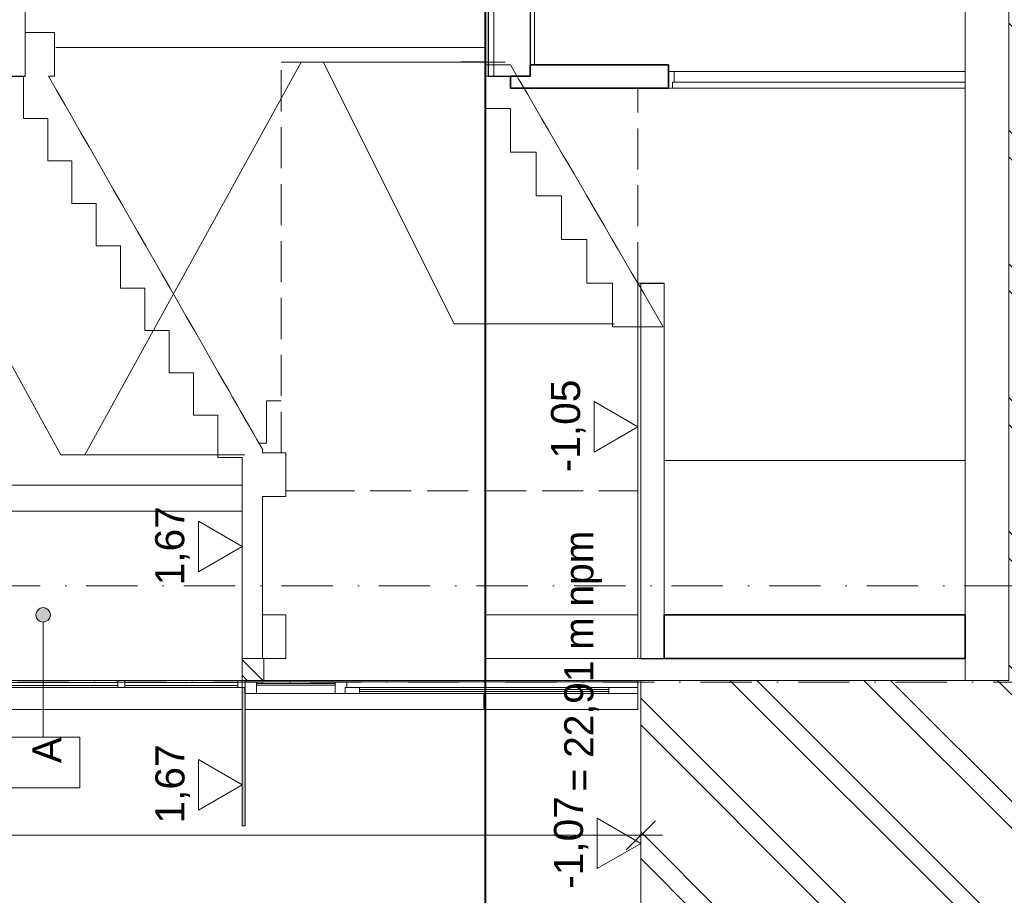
# Model space of a CAD drawing. Header units: millimetres. Extents: x -8078 to 241103, y -4319 to 602442.
# Tile 46 of 148: x 34492 to 41258, y 280486 to 286506. Entities that reach past the tile are written whole.
import ezdxf

# ---------------------------------------------------------------- set-up
doc = ezdxf.new("R2010")
doc.units = ezdxf.units.MM
doc.header["$MEASUREMENT"] = 0
doc.set_wipeout_variables(frame=1)
for name, pattern in [('Krawędzie ukryte', [3.912222, 2.822222, -1.09]), ('Kropki i Kreski', [6.702778, 3.527778, -1.763889, 0, -1.411111]), ('Wipeout_Contour', [1000, 0, -1000])]:
    doc.linetypes.add(name, pattern=pattern)
for name, color, linetype in [('#podkład', 252, 'Continuous'), ('- A - ocieplenie', 7, 'Continuous'), ('2D - Ogólne', 7, 'Continuous'), ('Konstrukcja - Siatka mod', 7, 'Continuous'), ('Konstrukcja - Stropy', 7, 'Continuous'), ('Konstrukcja - Ściany działowe', 7, 'Continuous'), ('Konstrukcja - Ściany nośne wew..P', 7, 'Continuous'), ('Konstrukcja - Ściany zewnętrzne', 7, 'Continuous'), ('Opisy - Etykiety', 7, 'Continuous'), ('Opisy - Tekst', 7, 'Continuous'), ('Wymiarowanie - Ogólne', 7, 'Continuous')]:
    doc.layers.add(name, color=color, linetype=linetype)
doc.styles.add('STYL_AUTOMATYCZNY_3', font='txt')
doc.styles.add('STYL_AUTOMATYCZNY_5', font='arial.ttf')
doc.styles.add('STYL_AUTOMATYCZNY_6', font='txt')

# ---------------------------------------------------------------- blocks, each defined once
blk = doc.blocks.new('qqe433333')
at = {"layer": 'Opisy - Etykiety', "linetype": 'Continuous', "lineweight": 13}
blk.add_hatch(color=252, dxfattribs=at).paths.add_polyline_path([(-4739.6, 668289.4), (-4720.4, 668293.2), (-4704.2, 668304.1), (-4693.4, 668320.3), (-4689.6, 668339.4), (-4693.4, 668358.5), (-4704.2, 668374.8), (-4720.4, 668385.6), (-4739.6, 668389.4), (-4758.7, 668385.6), (-4774.9, 668374.8), (-4785.8, 668358.5), (-4789.6, 668339.4), (-4785.8, 668320.3), (-4774.9, 668304.1), (-4758.7, 668293.2)])
at = {"color": 252, "linetype": 'Continuous', "lineweight": 20, "ltscale": 100}
for p, q in [((-1702.6, 672141.5), (-1869.6, 672141.5)), ((-1869.6, 672139.4), (-1869.6, 672141.5)), ((-3205.6, 669519.4), (-3205.6, 669810.8)), ((-3205.6, 669810.8), (-3104.9, 669810.8)), ((-3232.6, 669519.4), (-3256.4, 669519.4)), ((-3205.6, 669519.4), (-3232.6, 669519.4))]:
    blk.add_line(p, q, dxfattribs=at)
at = {"color": 252, "linetype": 'Continuous', "lineweight": 13, "ltscale": 100}
for p, q in [((-1702.6, 672120.6), (-1528.9, 672120.6)), ((-4875.6, 672042.6), (-4875.6, 671751.3)), ((-1702.6, 672042.6), (-1702.6, 671820.6)), ((-1702.6, 671820.6), (-1527.6, 671820.6)), ((-1527.6, 671820.6), (-1527.6, 671520.6)), ((-4875.6, 671751.3), (-4708.6, 671751.3)), ((-4708.6, 671751.3), (-4708.6, 671460)), ((-1527.6, 671520.6), (-1352.6, 671520.6)), ((-1352.6, 671520.6), (-1352.6, 671220.6)), ((-4708.6, 671460), (-4541.6, 671460)), ((-4541.6, 671460), (-4541.6, 671168.6)), ((-1352.6, 671220.6), (-1177.6, 671220.6)), ((-1177.6, 671220.6), (-1177.6, 670920.6)), ((-4541.6, 671168.6), (-4374.6, 671168.6)), ((-4374.6, 671168.6), (-4374.6, 670877.3)), ((-1177.6, 670920.6), (-1002.6, 670920.6)), ((-1002.6, 670920.6), (-1002.6, 670620.6)), ((-4374.6, 670877.3), (-4207.6, 670877.3)), ((-4207.6, 670877.3), (-4207.6, 670585.9)), ((-1002.6, 670620.6), (-827.6, 670620.6)), ((-827.6, 670620.6), (-827.6, 670320.6)), ((-4207.6, 670585.9), (-4040.6, 670585.9)), ((-4040.6, 670585.9), (-4040.6, 670294.6)), ((-4040.6, 670294.6), (-3873.6, 670294.6)), ((-3873.6, 670294.6), (-3873.6, 670003.3)), ((-827.6, 670320.6), (-478.9, 670320.6)), ((-3873.6, 670003.3), (-3706.6, 670003.3)), ((-3706.6, 670003.3), (-3706.6, 669711.9)), ((-3706.6, 669711.9), (-3539.6, 669711.9)), ((-3539.6, 669711.9), (-3539.6, 669420.6)), ((-3232.6, 669478), (-3232.6, 669453.4)), ((-3539.6, 669420.6), (-3372.6, 669420.6)), ((-3372.6, 669420.6), (-3372.6, 668039.4)), ((-3232.6, 669153.4), (-3232.6, 668339.4)), ((-3232.6, 668339.4), (-3232.6, 668039.4))]:
    blk.add_line(p, q, dxfattribs=at)
at = {"color": 252, "linetype": 'Continuous', "lineweight": 13, "ltscale": 100, "flags": 128}
for points in [[(-3517.6, 669439.4), (-4617.6, 669439.4), (-6102.6, 672139.4), (-5002.6, 672139.4)], [(-1564.6, 672139.4), (-2814.6, 672139.4), (-1914.6, 670339.4), (-814.6, 670339.4)], [(-1528.9, 672120.6), (-1470.6, 672020.6), (-1412.3, 671920.6), (-1353.9, 671820.6), (-1310.2, 671745.6), (-1266.4, 671670.6), (-1222.7, 671595.6), (-1178.9, 671520.6), (-1135.2, 671445.6), (-1091.4, 671370.6), (-1047.7, 671295.6), (-1003.9, 671220.6), (-945.6, 671120.6), (-887.3, 671020.6), (-828.9, 670920.6), (-785.2, 670845.6), (-741.4, 670770.6), (-697.7, 670695.6), (-653.9, 670620.6), (-610.2, 670545.6), (-566.4, 670470.6), (-522.7, 670395.6), (-478.9, 670320.6)], [(-4702.7, 672042.6), (-4647, 671945.5), (-4591.4, 671848.4), (-4535.7, 671751.3), (-4480, 671654.2), (-4424.4, 671557.1), (-4368.7, 671460), (-4313, 671362.8), (-4257.4, 671265.7), (-4201.7, 671168.6), (-4146, 671071.5), (-4090.4, 670974.4), (-4034.7, 670877.3), (-3979, 670780.2), (-3923.4, 670683), (-3867.7, 670585.9), (-3812, 670488.8), (-3756.4, 670391.7), (-3700.7, 670294.6), (-3645, 670197.5), (-3589.4, 670100.4), (-3533.7, 670003.3), (-3518, 669975.9), (-3493.7, 669933.5), (-3478, 669906.1), (-3462.3, 669878.8), (-3438.1, 669836.4), (-3422.4, 669809), (-3406.7, 669781.7), (-3382.4, 669739.3), (-3366.7, 669711.9), (-3351, 669684.5), (-3326.7, 669642.2), (-3311, 669614.8), (-3295.3, 669587.4), (-3271.1, 669545.1), (-3255.4, 669517.7), (-3239.7, 669490.3), (-3232.6, 669478)]]:
    blk.add_lwpolyline(points, dxfattribs=at)
at = {"color": 252, "linetype": 'Continuous', "lineweight": 20, "ltscale": 100, "flags": 128}
blk.add_lwpolyline([(-1867.6, 672139.4), (-2967.6, 672139.4), (-4452.6, 669439.4), (-3352.6, 669439.4)], dxfattribs=at)
at = {"layer": '2D - Ogólne', "color": 252, "linetype": 'Continuous', "lineweight": 13, "ltscale": 100}
for p, q in [((-1702.6, 672240.9), (-4652.6, 672240.9)), ((-3372.6, 669231.9), (-6302.6, 669231.9)), ((-3372.6, 669051.4), (-6542.6, 669051.4))]:
    blk.add_line(p, q, dxfattribs=at)
at = {"layer": 'Konstrukcja - Siatka mod', "color": 252, "linetype": 'Kropki i Kreski', "lineweight": 13, "ltscale": 100}
blk.add_line((-21202.6, 668539.5), (2797.4, 668539.5), dxfattribs=at)
at = {"layer": 'Konstrukcja - Stropy', "color": 252, "linetype": 'Continuous', "lineweight": 25, "ltscale": 100}
for p, q in [((-1682.6, 673739.5), (-1682.6, 672042.6)), ((-1392.6, 672581.6), (-1392.6, 672120.6)), ((-5022.6, 672042.6), (-4875.6, 672042.6)), ((-4875.6, 672042.6), (-4862.6, 672042.6)), ((-632.6, 670619.4), (-472.6, 670619.4)), ((-632.6, 668039.4), (-472.6, 668039.4))]:
    blk.add_line(p, q, dxfattribs=at)
at = {"layer": 'Konstrukcja - Stropy', "color": 252, "linetype": 'Continuous', "lineweight": 13, "ltscale": 100}
for p, q in [((-1642.6, 673739.5), (-1642.6, 672042.6)), ((-1362.6, 673739.5), (-1362.6, 672120.6)), ((-4862.6, 673439.5), (-4862.6, 672342.6)), ((-4862.6, 672342.6), (-4862.6, 672042.6)), ((-1702.6, 672120.6), (-1702.6, 672042.6)), ((-1702.6, 672042.6), (-1682.6, 672042.6)), ((-652.6, 670619.4), (-652.6, 668039.4)), ((-652.6, 670619.4), (-632.6, 670619.4)), ((-632.6, 670619.4), (-632.6, 668039.4)), ((-472.6, 670619.4), (-472.6, 668339.4)), ((-652.6, 668039.4), (-632.6, 668039.4)), ((1597.4, 668039.4), (1597.4, 667889.4)), ((1597.4, 667889.4), (1897.4, 667889.4)), ((-3371.3, 666889.4), (-3351.3, 666889.4))]:
    blk.add_line(p, q, dxfattribs=at)
at = {"layer": 'Konstrukcja - Stropy', "color": 252, "linetype": 'Continuous', "lineweight": 13, "ltscale": 100, "flags": 128}
blk.add_lwpolyline([(-1702.6, 673739.5), (-1702.6, 673664.5), (-1702.6, 673624.5), (-1702.6, 672120.6)], dxfattribs=at)
at = {"layer": 'Konstrukcja - Stropy', "color": 252, "linetype": 'Continuous', "lineweight": 25, "ltscale": 100, "flags": 128}
blk.add_lwpolyline([(-1682.6, 672042.6), (-1642.6, 672042.6), (-1528.9, 672042.6)], dxfattribs=at)
at = {"layer": 'Konstrukcja - Ściany działowe', "color": 252, "linetype": 'Continuous', "lineweight": 13, "ltscale": 100}
for p, q in [((-4862.6, 672342.6), (-4662.6, 672342.6)), ((-4662.6, 672342.6), (-4662.6, 672042.6)), ((-4702.7, 672042.6), (-4662.6, 672042.6)), ((-414.6, 671960.5), (-355.7, 671960.5)), ((-318.9, 671960.5), (-259.9, 671960.5)), ((-223.1, 671960.5), (-194.1, 671960.5)), ((1405.9, 671960.5), (1376.9, 671960.5)), ((1501.7, 671960.5), (1442.7, 671960.5)), ((1597.4, 671960.5), (1538.5, 671960.5)), ((-3232.6, 669453.4), (-3072.6, 669453.4)), ((-3072.6, 669453.4), (-3072.6, 669153.4)), ((-3232.6, 669153.4), (-3072.6, 669153.4)), ((-3232.6, 668339.4), (-3072.6, 668339.4)), ((-3072.6, 668339.4), (-3072.6, 668039.4)), ((-3372.6, 668039.4), (-3232.6, 668039.4)), ((-3232.6, 668039.4), (-3222.6, 668039.4)), ((-3222.6, 668039.4), (-3072.6, 668039.4))]:
    blk.add_line(p, q, dxfattribs=at)
at = {"layer": 'Konstrukcja - Ściany działowe', "color": 252, "linetype": 'Krawędzie ukryte', "lineweight": 20, "ltscale": 100}
for p, q in [((-3104.9, 672139.4), (-1702.6, 672139.4)), ((-3104.9, 669453.4), (-3104.9, 672139.4)), ((-652.6, 670619.4), (-652.6, 671960.6)), ((-3072.6, 669191.7), (-2883.2, 669191.7)), ((-2883.2, 669191.7), (-1702.6, 669191.7)), ((-1702.6, 669191.7), (-652.6, 669191.7))]:
    blk.add_line(p, q, dxfattribs=at)
at = {"layer": 'Konstrukcja - Ściany działowe', "color": 252, "linetype": 'Continuous', "lineweight": 35, "ltscale": 100}
for p, q in [((-1392.6, 672120.6), (-1392.6, 672042.6)), ((-1392.6, 672120.6), (-1362.6, 672120.6)), ((-1362.6, 672120.6), (-442.6, 672120.6)), ((-1528.9, 672042.6), (-1528.9, 671960.6)), ((-1528.9, 672042.6), (-1392.6, 672042.6)), ((-1528.9, 671960.6), (-442.6, 671960.6))]:
    blk.add_line(p, q, dxfattribs=at)
at = {"layer": 'Konstrukcja - Ściany działowe', "color": 252, "linetype": 'Continuous', "lineweight": 20, "ltscale": 100}
blk.add_line((-472.6, 669400.7), (1597.4, 669400.7), dxfattribs=at)
at = {"layer": 'Konstrukcja - Ściany działowe', "color": 252, "linetype": 'Continuous', "lineweight": 35, "ltscale": 100, "flags": 128}
blk.add_lwpolyline([(-442.6, 672120.6), (-442.6, 672075.6), (-442.6, 671960.6)], dxfattribs=at)
at = {"layer": 'Konstrukcja - Ściany działowe', "color": 252, "linetype": 'Continuous', "lineweight": 13, "ltscale": 100, "flags": 128}
blk.add_lwpolyline([(-442.6, 671960.6), (-414.6, 671960.6), (1597.4, 671960.6)], dxfattribs=at)
at = {"layer": 'Konstrukcja - Ściany nośne wew..P', "color": 252, "linetype": 'Continuous', "lineweight": 20, "ltscale": 100}
for p, q in [((-1702.6, 668339.4), (-1702.6, 668039.4)), ((-1702.6, 668339.4), (-652.6, 668339.4)), ((-1702.6, 668039.4), (-652.6, 668039.4))]:
    blk.add_line(p, q, dxfattribs=at)
at = {"layer": 'Konstrukcja - Ściany zewnętrzne', "color": 252, "linetype": 'Continuous', "lineweight": 35, "ltscale": 100}
for p, q in [((-472.6, 668339.4), (-472.6, 668039.4)), ((-472.6, 668339.4), (1597.4, 668339.4)), ((1597.4, 668339.4), (1597.4, 668039.4)), ((-472.6, 668039.4), (1597.4, 668039.4))]:
    blk.add_line(p, q, dxfattribs=at)
at = {"layer": 'Opisy - Etykiety', "color": 252, "linetype": 'Continuous', "lineweight": 13, "ltscale": 100}
for p, q in [((-4739.6, 668289.4), (-4739.6, 668068.9)), ((-4486.6, 667498.3), (-4992.6, 667498.3)), ((-4486.6, 667149.7), (-4486.6, 667498.3)), ((-4992.6, 667149.7), (-4486.6, 667149.7))]:
    blk.add_line(p, q, dxfattribs=at)
blk.add_circle((-4739.6, 668339.4), 50, dxfattribs=at)
at = {"layer": 'Wymiarowanie - Ogólne', "color": 252, "linetype": 'Continuous', "lineweight": 13, "ltscale": 100}
for p, q in [((-952.6, 669458.4), (-952.6, 669806.4)), ((-952.6, 669806.4), (-652.6, 669632.4)), ((-652.6, 669632.4), (-652.6, 669857.4)), ((-652.6, 669632.4), (-952.6, 669458.4)), ((-652.6, 669632.4), (-652.6, 669407.4)), ((-3372.6, 668809.4), (-3372.6, 669034.4)), ((-3672.6, 668635.4), (-3672.6, 668983.4)), ((-3672.6, 668983.4), (-3372.6, 668809.4)), ((-3372.6, 668809.4), (-3672.6, 668635.4)), ((-3372.6, 668809.4), (-3372.6, 668584.4)), ((-3371.3, 667172), (-3371.3, 667397)), ((-3671.3, 666998), (-3671.3, 667346)), ((-3671.3, 667346), (-3371.3, 667172)), ((-3371.3, 667172), (-3671.3, 666998)), ((-3371.3, 667172), (-3371.3, 666947)), ((-632.6, 667011.9), (-632.6, 666636.9)), ((-632.6, 666768.9), (-632.6, 666993.9)), ((-932.6, 666594.9), (-932.6, 666942.9)), ((-932.6, 666942.9), (-632.6, 666768.9)), ((-732.6, 666724.4), (-532.6, 666924.4)), ((-632.6, 666824.4), (-22072.6, 666824.4)), ((-482.6, 666824.4), (-632.6, 666824.4)), ((-632.6, 666768.9), (-932.6, 666594.9)), ((-632.6, 666768.9), (-632.6, 666543.9))]:
    blk.add_line(p, q, dxfattribs=at)
at = {"layer": 'Opisy - Etykiety', "color": 252, "linetype": 'Continuous', "lineweight": 13, "insert": (-4713.6, 667498.3), "char_height": 200.007, "attachment_point": 6, "rotation": 90, "style": 'STYL_AUTOMATYCZNY_5'}
blk.add_mtext('\\A1;{\\pqr;\\fGeneva|b0|i0|c0|p0;\\W1.000000;A}', dxfattribs=at)
at = {"layer": 'Wymiarowanie - Ogólne', "color": 252, "linetype": 'Continuous', "lineweight": 13, "char_height": 200, "attachment_point": 7, "rotation": 90, "style": 'STYL_AUTOMATYCZNY_3'}
for s, insert, width in [('\\A1;{\\pql;\\fArial|b0|i0|c238|p0;\\W1.000000;-1,05}', (-1012.6, 669319.8), 625.18), ('\\A1;{\\pql;\\fArial|b0|i0|c238|p0;\\W1.000000;1,67}', (-3732.6, 668542.5), 533.84), ('\\A1;{\\pql;\\fArial|b0|i0|c238|p0;\\W1.000000;1,67}', (-3731.3, 666905.1), 533.84), ('\\A1;{\\pql;\\fArial|b0|i0|c238|p0;\\W1.000000;-1,07}', (-992.6, 666456.3), 625.18)]:
    blk.add_mtext(s, dxfattribs=dict(at, insert=insert, width=width))
at = {"color": 252, "linetype": 'Wipeout_Contour', "lineweight": 0, "ltscale": 2798890.893215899}
blk.add_wipeout([(-3351.3, 667879.4), (-2732.6, 667879.4), (-2652.6, 667879.4), (-1702.6, 667879.4), (-1702.6, 667889.4), (-3351.3, 667889.4)], dxfattribs=at).dxf.layer = '- A - ocieplenie'
at = {"color": 252, "linetype": 'Wipeout_Contour', "lineweight": 0, "ltscale": 2798739.835839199}
blk.add_wipeout([(-3351.3, 667799.4), (-3351.3, 667689.4), (-1702.6, 667689.4), (-1702.6, 667799.4), (-2664.6, 667799.4), (-2732.6, 667799.4)], dxfattribs=at).dxf.layer = '- A - ocieplenie'
at = {"color": 252, "linetype": 'Wipeout_Contour', "lineweight": 0, "ltscale": 1857383.545719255}
blk.add_wipeout([(-402.6, 672075.6), (-402.6, 672000.6), (1597.4, 672000.6), (1597.4, 672075.6)], dxfattribs=at).dxf.layer = 'Konstrukcja - Ściany działowe'
at = {"color": 252, "linetype": 'Wipeout_Contour', "lineweight": 0, "ltscale": 1873833.514927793}
blk.add_wipeout([(-4227.6, 667839.4), (-4227.6, 667889.4), (-5002.6, 667889.4), (-5002.6, 667839.4)], dxfattribs=at).dxf.layer = 'Konstrukcja - Ściany nośne wew..P'
at = {"color": 252, "linetype": 'Wipeout_Contour', "lineweight": 0, "ltscale": 1870617.949209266}
blk.add_wipeout([(-3402.6, 667839.4), (-3402.6, 667889.4), (-4177.6, 667889.4), (-4177.6, 667839.4)], dxfattribs=at).dxf.layer = 'Konstrukcja - Ściany nośne wew..P'
at = {"layer": 'Konstrukcja - Stropy', "color": 252, "linetype": 'Continuous', "lineweight": 13, "ltscale": 100, "flags": 128}
blk.add_lwpolyline([(1597.4, 672581.6), (1597.4, 672000.6), (1597.4, 671960.6), (1597.4, 668339.4)], dxfattribs=at)
at = {"layer": 'Konstrukcja - Ściany działowe', "color": 252, "linetype": 'Continuous', "lineweight": 13, "ltscale": 100}
for p, q in [((-442.6, 672075.6), (-402.6, 672075.6)), ((-402.6, 672075.6), (1597.4, 672075.6)), ((-402.6, 672075.6), (-402.6, 672000.6)), ((-414.6, 672000.6), (-414.6, 671960.6)), ((-401.5, 672000.7), (-194.1, 672000.7)), ((1584.3, 672000.7), (1376.9, 672000.7)), ((-3372.6, 668039.4), (-3372.6, 667889.4)), ((-3372.6, 667889.4), (-3371.3, 667889.4))]:
    blk.add_line(p, q, dxfattribs=at)
at = {"layer": 'Konstrukcja - Ściany działowe', "color": 252, "linetype": 'Continuous', "lineweight": 13, "ltscale": 100, "flags": 128}
for points in [[(-414.6, 672000.6), (-402.6, 672000.6), (1597.4, 672000.6)], [(-3371.3, 667889.4), (-3352.6, 667889.4), (-3351.3, 667889.4)]]:
    blk.add_lwpolyline(points, dxfattribs=at)
at = {"layer": 'Konstrukcja - Ściany nośne wew..P', "color": 252, "linetype": 'Continuous', "lineweight": 13, "ltscale": 100}
for p, q in [((-4227.6, 667889.4), (-5002.6, 667889.4)), ((-4227.6, 667874.4), (-5002.6, 667874.4)), ((-4227.6, 667889.4), (-4177.6, 667889.4)), ((-3402.6, 667889.4), (-4177.6, 667889.4)), ((-3402.6, 667874.4), (-4177.6, 667874.4)), ((-3402.6, 667889.4), (-3372.6, 667889.4)), ((-3352.6, 667889.4), (-3352.6, 667879.4)), ((-2664.6, 667799.3), (-2609.6, 667799.3))]:
    blk.add_line(p, q, dxfattribs=at)
at = {"color": 252, "linetype": 'Wipeout_Contour', "lineweight": 0, "ltscale": 1872152.929425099}
blk.add_wipeout([(-3371.3, 667689.4), (-3371.3, 667839.4), (-5042.6, 667839.4), (-5042.6, 667689.4)], dxfattribs=at).dxf.layer = '- A - ocieplenie'
at = {"color": 252, "linetype": 'Wipeout_Contour', "lineweight": 0, "ltscale": 1867526.277885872}
blk.add_wipeout([(-3272.6, 667799.4), (-2732.6, 667799.4), (-2732.6, 667879.4), (-3272.6, 667879.4)], dxfattribs=at).dxf.layer = 'Konstrukcja - Ściany nośne wew..P'
at = {"color": 252, "linetype": 'Wipeout_Contour', "lineweight": 0, "ltscale": 1862283.750955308}
blk.add_wipeout([(-2652.6, 667839.4), (-652.6, 667839.4), (-652.6, 667879.4), (-2652.6, 667879.4)], dxfattribs=at).dxf.layer = 'Konstrukcja - Ściany nośne wew..P'
at = {"layer": 'Konstrukcja - Stropy', "linetype": 'Continuous', "lineweight": 13}
blk.add_hatch(color=252, dxfattribs=at).paths.add_polyline_path([(-3351.3, 666889.4), (-3351.3, 667799.4), (-3352.6, 667799.4), (-3352.6, 667839.4), (-3371.3, 667839.4), (-3371.3, 666889.4)])
at = {"layer": 'Konstrukcja - Ściany działowe', "linetype": 'Continuous', "lineweight": 13}
h = blk.add_hatch(dxfattribs=at)
h.set_pattern_fill('Stal_0008', color=252, angle=90, style=0, pattern_type=2)
h.set_pattern_definition([(135, (-1702.6, 957497.23), (-159.09903, -159.09903), []), (135, (-1755.63, 957444.2), (-159.09903, -159.09903), [])])
h.paths.add_polyline_path([(-3222.6, 667889.4), (-3222.6, 668039.4), (-3372.6, 668039.4), (-3372.6, 667889.4)])
at = {"layer": '- A - ocieplenie', "color": 252, "linetype": 'Continuous', "lineweight": 20, "ltscale": 100}
blk.add_line((-3371.3, 667689.4), (-5042.6, 667689.4), dxfattribs=at)
at = {"layer": 'Konstrukcja - Stropy', "color": 252, "linetype": 'Continuous', "lineweight": 13, "ltscale": 100}
for p, q in [((-3371.3, 667889.4), (-3371.3, 666889.4)), ((-3351.3, 667889.4), (-3351.3, 666889.4))]:
    blk.add_line(p, q, dxfattribs=at)
at = {"layer": 'Konstrukcja - Ściany działowe', "color": 252, "linetype": 'Continuous', "lineweight": 13, "ltscale": 100}
for p in [(-3222.6, 668039.4), (-3351.3, 667889.4)]:
    blk.add_line(p, (-3222.6, 667889.4), dxfattribs=at)
at = {"layer": 'Konstrukcja - Ściany nośne wew..P', "color": 252, "linetype": 'Continuous', "lineweight": 13, "ltscale": 100}
for p, q in [((-5002.6, 667854.4), (-4227.6, 667854.4)), ((-4227.6, 667839.4), (-5002.6, 667839.4)), ((-4227.6, 667889.4), (-4227.6, 667839.4)), ((-4227.6, 667839.4), (-4177.6, 667839.4)), ((-4177.6, 667889.4), (-4177.6, 667839.4)), ((-4177.6, 667854.4), (-3402.6, 667854.4)), ((-3402.6, 667839.4), (-4177.6, 667839.4)), ((-3402.6, 667889.4), (-3402.6, 667839.4)), ((-3402.6, 667839.4), (-3352.6, 667839.4)), ((-3352.6, 667879.4), (-3272.6, 667879.4)), ((-3352.6, 667839.4), (-3352.6, 667799.4)), ((-3272.6, 667879.4), (-2732.6, 667879.4)), ((-3272.6, 667879.4), (-3272.6, 667799.4)), ((-2732.6, 667867.4), (-3272.6, 667867.4)), ((-3272.6, 667855.4), (-2732.6, 667855.4)), ((-2732.6, 667879.4), (-2732.6, 667799.4)), ((-2732.6, 667879.4), (-2652.6, 667879.4)), ((-2664.6, 667839.4), (-2664.6, 667799.4)), ((-2652.6, 667879.4), (-2652.6, 667839.4)), ((-3352.6, 667799.4), (-3272.6, 667799.4)), ((-3272.6, 667799.4), (-2732.6, 667799.4))]:
    blk.add_line(p, q, dxfattribs=at)
at = {"layer": 'Opisy - Etykiety', "color": 252, "linetype": 'Continuous', "lineweight": 13, "ltscale": 100}
blk.add_line((-4739.6, 668068.9), (-4739.6, 667498.3), dxfattribs=at)
at = {"color": 252, "linetype": 'Wipeout_Contour', "lineweight": 0, "ltscale": 2325134.347075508}
blk.add_wipeout([(-652.6, 667879.4), (-652.6, 667889.4), (-1702.6, 667889.4), (-1702.6, 667879.4), (-732.6, 667879.4)], dxfattribs=at).dxf.layer = '- A - ocieplenie'
at = {"color": 252, "linetype": 'Wipeout_Contour', "lineweight": 0, "ltscale": 1862465.758812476}
blk.add_wipeout([(-2564.6, 667799.4), (-852.6, 667799.4), (-852.6, 667839.4), (-2564.6, 667839.4)], dxfattribs=at).dxf.layer = 'Konstrukcja - Ściany nośne wew..P'
at = {"layer": '- A - ocieplenie', "color": 252, "linetype": 'Continuous', "lineweight": 20, "ltscale": 100}
for p, q in [((-1711.6, 667879.4), (-1711.6, 667889.4)), ((-1702.6, 667889.4), (-1702.6, 667879.4)), ((-652.6, 667889.4), (-652.6, 667879.4))]:
    blk.add_line(p, q, dxfattribs=at)
at = {"layer": '2D - Ogólne', "color": 252, "linetype": 'Kropki i Kreski', "lineweight": 20, "ltscale": 100}
blk.add_line((-23015.1, 667876.2), (4804.6, 667876.2), dxfattribs=at)
at = {"layer": 'Konstrukcja - Ściany nośne wew..P', "color": 252, "linetype": 'Continuous', "lineweight": 20, "ltscale": 100}
for p, q in [((-3222.6, 667889.4), (-1702.6, 667889.4)), ((-1702.6, 667889.4), (-652.6, 667889.4)), ((-652.6, 667889.4), (1597.4, 667889.4))]:
    blk.add_line(p, q, dxfattribs=at)
at = {"layer": 'Konstrukcja - Ściany nośne wew..P', "color": 252, "linetype": 'Continuous', "lineweight": 13, "ltscale": 100}
for p, q in [((-2652.6, 667879.4), (-652.6, 667879.4)), ((-2652.6, 667839.5), (-1842.1, 667839.5)), ((-2564.6, 667839.4), (-852.6, 667839.4)), ((-2564.6, 667839.4), (-2564.6, 667799.4)), ((-1842.1, 667839.5), (-1658.6, 667839.5)), ((-1475.1, 667839.5), (-1658.6, 667839.5)), ((-664, 667839.5), (-1475.1, 667839.5)), ((-852.6, 667839.4), (-652.6, 667839.4)), ((-652.6, 667839.4), (-652.6, 667879.4)), ((-2575.2, 667799.3), (-2520.2, 667799.3)), ((-2485.8, 667799.3), (-2430.8, 667799.3)), ((-2396.4, 667799.3), (-2341.4, 667799.3)), ((-2307, 667799.3), (-2252, 667799.3)), ((-2217.6, 667799.3), (-2162.6, 667799.3)), ((-2128.2, 667799.3), (-2073.2, 667799.3)), ((-2038.8, 667799.3), (-1983.8, 667799.3)), ((-1949.4, 667799.3), (-1894.4, 667799.3)), ((-1860, 667799.3), (-1842.1, 667799.3)), ((-1842.1, 667799.3), (-1805, 667799.3))]:
    blk.add_line(p, q, dxfattribs=at)
at = {"layer": 'Konstrukcja - Ściany nośne wew..P', "color": 252, "linetype": 'Continuous', "lineweight": 13, "ltscale": 100, "flags": 128}
for points in [[(-2664.6, 667839.4), (-2652.6, 667839.4), (-2564.6, 667839.4)], [(-2732.6, 667799.4), (-2664.6, 667799.4), (-2564.6, 667799.4)]]:
    blk.add_lwpolyline(points, dxfattribs=at)
at = {"color": 252, "linetype": 'Wipeout_Contour', "lineweight": 0, "ltscale": 2789767.034681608}
blk.add_wipeout([(-652.6, 667689.4), (-652.6, 667799.4), (-732.6, 667799.4), (-852.6, 667799.4), (-1702.6, 667799.4), (-1702.6, 667689.4)], dxfattribs=at).dxf.layer = '- A - ocieplenie'
at = {"layer": '2D - Ogólne', "linetype": 'Continuous', "lineweight": 20}
h = blk.add_hatch(dxfattribs=at)
h.set_pattern_fill('Podwójny_szraf_1_4_0008', color=252, angle=90, style=0, pattern_type=2)
h.set_pattern_definition([(135, (-1702.6, 957497.23), (-459.6194, -459.6194), []), (135, (-1794.5, 957405.3), (-459.6194, -459.6194), [])])
h.paths.add_polyline_path([(-632.6, 667889.4), (-632.6, 660538), (4861.5, 660538), (4861.5, 667889.4), (4861.5, 675919.5), (4861.5, 690940.5), (3807.4, 690940.5), (-632.6, 690940.5), (-632.6, 685441.2), (-782.6, 683519.1), (-782.6, 682100.8), (516.8, 682100.8), (516.8, 681469.5), (3867.4, 681469.5), (3867.4, 675893.9), (1897.4, 675893.9), (1897.4, 667889.4)])
at = {"layer": '- A - ocieplenie', "color": 252, "linetype": 'Continuous', "lineweight": 20, "ltscale": 100}
for p, q in [((-1711.6, 667689.4), (-1711.6, 667799.4)), ((-1702.6, 667799.4), (-1702.6, 667689.4)), ((-652.6, 667799.4), (-652.6, 667689.4)), ((-1702.6, 667689.4), (-3351.3, 667689.4)), ((-652.6, 667689.4), (-1702.6, 667689.4))]:
    blk.add_line(p, q, dxfattribs=at)
at = {"layer": '2D - Ogólne', "color": 252, "linetype": 'Continuous', "lineweight": 13, "ltscale": 100, "flags": 128}
blk.add_lwpolyline([(4861.5, 690940.5), (4861.5, 675919.5), (4861.5, 667889.4), (4861.5, 660538), (-632.6, 660538), (-632.6, 667889.4), (1897.4, 667889.4), (1897.4, 675893.9), (3867.4, 675893.9), (3867.4, 681469.5), (516.8, 681469.5), (516.8, 682100.8), (-782.6, 682100.8), (-782.6, 683519.1), (-632.6, 685441.2), (-632.6, 690940.5)], dxfattribs=at)
at = {"layer": 'Konstrukcja - Ściany nośne wew..P', "color": 252, "linetype": 'Continuous', "lineweight": 13, "ltscale": 100}
for p, q in [((-852.6, 667839.4), (-852.6, 667799.4)), ((-652.6, 667839.4), (-652.6, 667799.4)), ((-852.6, 667825.4), (-2564.6, 667825.4)), ((-2564.6, 667813.4), (-852.6, 667813.4)), ((-2564.6, 667799.4), (-852.6, 667799.4)), ((-1770.6, 667799.3), (-1715.6, 667799.3)), ((-1713.6, 667799.3), (-1658.6, 667799.3)), ((-1603.6, 667799.3), (-1658.6, 667799.3)), ((-1546.6, 667799.3), (-1601.6, 667799.3)), ((-1475.1, 667799.3), (-1512.2, 667799.3)), ((-1457.2, 667799.3), (-1475.1, 667799.3)), ((-1367.8, 667799.3), (-1422.8, 667799.3)), ((-1278.4, 667799.3), (-1333.4, 667799.3)), ((-1189, 667799.3), (-1244, 667799.3)), ((-1099.6, 667799.3), (-1154.6, 667799.3)), ((-1010.2, 667799.3), (-1065.2, 667799.3)), ((-920.8, 667799.3), (-975.8, 667799.3)), ((-831.4, 667799.3), (-886.4, 667799.3)), ((-852.6, 667799.4), (-652.6, 667799.4)), ((-742, 667799.3), (-797, 667799.3)), ((-652.6, 667799.3), (-707.6, 667799.3))]:
    blk.add_line(p, q, dxfattribs=at)
at = {"layer": 'Opisy - Tekst', "color": 252, "linetype": 'Continuous', "lineweight": 13, "insert": (-1158.7, 667125.7), "char_height": 200, "attachment_point": 1, "rotation": 90, "style": 'STYL_AUTOMATYCZNY_6'}
blk.add_mtext('\\A1;{\\pql;\\fGeneva CE|b0|i0|c0|p0;\\W1.000000;= 22,91 m npm}', dxfattribs=at)

msp = doc.modelspace()

# ---------------------------------------------------------------- block references
at = {"layer": '#podkład'}
msp.add_blockref('qqe433333', (39392.7, -385925.5), dxfattribs=at)

# ---------------------------------------------------------------- next in the draw order: linework, layer by layer
at = {"color": 1, "lineweight": 40}
msp.add_lwpolyline([(37690.1, 295244), (37690.1, 274612.4)], dxfattribs=at)

doc.saveas('drawing.dxf')
